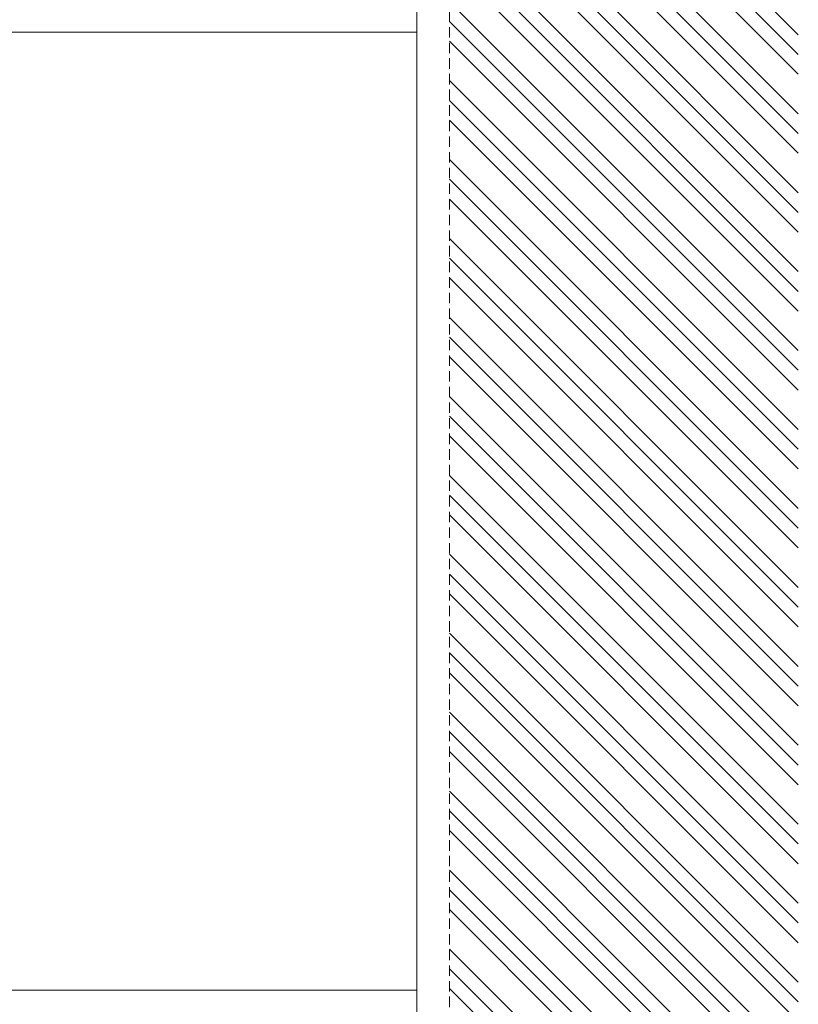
# Model space of a CAD drawing. Header units: millimetres. Extents: x -916886 to 3713765, y -2985421 to 1675785.
# Tile 114 of 256: x 216546 to 221290, y 192353 to 198350. Entities that reach past the tile are written whole.
import ezdxf

# ---------------------------------------------------------------- set-up
doc = ezdxf.new("R2010")
doc.units = ezdxf.units.MM
doc.linetypes.add('HIDDEN', pattern=[9.525, 6.35, -3.175])
for name, color, linetype, lineweight in [('A99_N_txt-popis-200', 240, 'Continuous', 5), ('A99_S_kce-pohl', 7, 'Continuous', 5), ('A99_S_kce-rez-sil', 7, 'Continuous', 15), ('A99_S_sraf', 252, 'Continuous', 9)]:
    doc.layers.add(name, color=color, linetype=linetype, lineweight=lineweight)
doc.styles.add('ad_popis 100', font='isocpeur.ttf', dxfattribs={"height": 200})

msp = doc.modelspace()

# ---------------------------------------------------------------- hatches: boundary and pattern name
at = {"layer": 'A99_S_sraf', "linetype": 'Continuous', "lineweight": 0}
h = msp.add_hatch(dxfattribs=at)
h.set_pattern_fill('ZEM_PUVODNI', color=256, scale=85)
h.set_pattern_definition([(135, (213305, 187250), (-240.4163, -240.4163), []), (135, (213305, 187370.2), (-240.4163, -240.4163), []), (135, (213305, 187490.4), (-240.4163, -240.4163), [])])
h.paths.add_polyline_path([(219777.4, 169165), (219422.4, 181623.9), (219315.1, 185199.4), (219910.3, 185370.4), (219850, 185680), (219850, 186050), (219165, 186050), (219165, 270300), (221290, 270300), (221290, 169162.5)])

# ---------------------------------------------------------------- linework, layer by layer
at = {"layer": 'A99_S_kce-pohl'}
for p, q in [((211305, 198275), (218965, 198275)), ((211305, 192440), (218965, 192440))]:
    msp.add_line(p, q, dxfattribs=at)
at = {"layer": 'A99_S_kce-rez-sil', "color": 7, "linetype": 'HIDDEN', "lineweight": 5, "ltscale": 10}
msp.add_line((219165, 186050), (219165, 270300), dxfattribs=at)
at = {"layer": 'A99_S_kce-rez-sil', "color": 7, "linetype": 'Continuous', "lineweight": 15}
msp.add_line((218965, 186050), (218965, 213080), dxfattribs=at)

# ---------------------------------------------------------------- texts
at = {"layer": 'A99_N_txt-popis-200', "color": 1, "lineweight": 0, "insert": (215655, 194980), "char_height": 750, "width": 2901.888, "attachment_point": 1, "rotation": 90, "style": 'ad_popis 100', "bg_fill": 3, "box_fill_scale": 1, "bg_fill_color": 256, "bg_fill_transparency": 0}
msp.add_mtext('hala A', dxfattribs=at)

doc.saveas('drawing.dxf')
